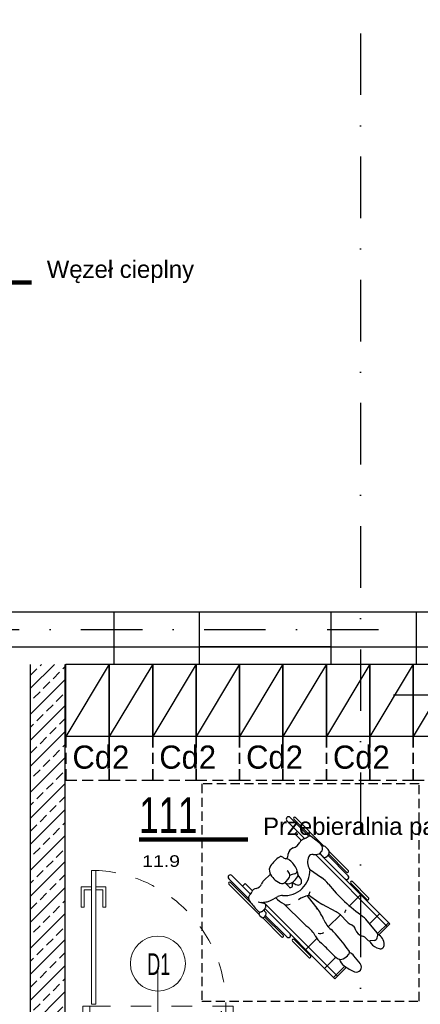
# Model space of a CAD drawing. Header units: millimetres. Extents: x 14495 to 271441, y -21035 to 2232.
# Tile 193 of 227: x 86230 to 86507, y 56 to 736. Entities that reach past the tile are written whole.
import ezdxf
from ezdxf.enums import TextEntityAlignment as Align

# ---------------------------------------------------------------- set-up
doc = ezdxf.new("R2010")
doc.units = ezdxf.units.MM
for name, pattern in [('DASHDOT', [1, 0.5, -0.25, 0, -0.25]), ('DASHED', [28.222222, 14.111111, -14.111111]), ('DASHED2', [9.525, 6.35, -3.175]), ('KRESKOWA2', [0.375, 0.25, -0.125])]:
    doc.linetypes.add(name, pattern=pattern)
for name, color, linetype in [('-- TECH  SYMBOLE', 1, 'Continuous'), ('-- TECH NIEPEŁNOSPRAWNI', 8, 'Continuous'), ('-- TECH SPRZĘT NIEPEŁN', 1, 'Continuous'), ('a-cienka', 8, 'Continuous'), ('A-POW-NR', 1, 'Continuous'), ('a_HATCH', 9, 'Continuous'), ('A_L_PRZEK', 3, 'Continuous'), ('A_OSIE', 252, 'DASHDOT'), ('A_PROJEKTOWANE', 3, 'Continuous'), ('TRE_w_meble_medic_aranzacja', 1, 'Continuous')]:
    doc.layers.add(name, color=color, linetype=linetype)
doc.layers.add('A-POW', color=2, linetype='Continuous', plot=False)
doc.layers.add('A_Stolarka_drzwi', color=1, linetype='Continuous', lineweight=9)
doc.layers.add('M_drzwi', color=1, linetype='Continuous', lineweight=5)
doc.styles.add('arial-tab', font='arial.ttf')
doc.styles.add('ARIAL1_2', font='arial.ttf', dxfattribs={"width": 1.2})
doc.styles.add('arialce', font='ARIALN.TTF')
doc.styles.add('cent', font='swissel.ttf')
doc.styles.add('cg', font='GOTHIC.TTF')
doc.styles.add('ROMANS', font='romans', dxfattribs={"width": 0.6})
doc.styles.add('switz721ltexbt', font='swissel.ttf')

# ---------------------------------------------------------------- blocks, each defined once
blk = doc.blocks.new('POW')
at = {"const_width": 5}
blk.add_lwpolyline([(125.3, 0), (0, 0)], dxfattribs=at)
at = {"style": 'switz721ltexbt'}
blk.add_attdef('001', (-1.8, 12.3), '', height=41.2, dxfattribs=at)
blk = doc.blocks.new('SSCVCFDSS')
blk.add_line((0, 50.02), (0, 0))
blk.add_circle((0, -19), 19)
at = {"style": 'ROMANS', "text_generation_flag": 4, "width": 0.6}
blk.add_attdef('FD1-8', text='', height=13, rotation=270, dxfattribs=at).set_placement((6.15, 55.19), align=Align.RIGHT)
for tag, p in [('90', (-8.71, 25.47)), ('200', (8.16, 25.47))]:
    blk.add_attdef(tag, text='', height=13, rotation=270, dxfattribs=at).set_placement(p, align=Align.MIDDLE)
blk.add_attdef('AL6C', text='', height=13, dxfattribs=at).set_placement((-0.56, -18.64), align=Align.MIDDLE)
blk = doc.blocks.new('DRZWI Z OSCIEZNICA NIEOKALAJACA 90')
at = {"linetype": 'DASHED'}
for p, q in [((-12, 5), (-12, 99)), ((0, 5), (0, 99))]:
    blk.add_line(p, q, dxfattribs=at)
at = {"ltscale": 0.05}
blk.add_line((-39.5, 52), (25.59, 52), dxfattribs=at)
for points in [[(-12, 99), (-12, 104), (0, 104), (0, 99)], [(93.91, 9.01), (1.43, 9.01), (1.43, 6.01), (93.91, 6.01)], [(-12, 0), (-12, 5), (0, 5), (0, 0)]]:
    blk.add_lwpolyline(points, close=True)
for points in [[(82.48, 9.01), (82.48, 16.01), (68.48, 16.01), (68.48, 14.01), (80.48, 14.01), (80.48, 9.01)], [(82.48, 6.01), (82.48, -0.99), (68.48, -0.99), (68.48, 1.01), (80.48, 1.01), (80.48, 6.01)]]:
    blk.add_lwpolyline(points)
at = {"linetype": 'DASHED'}
blk.add_arc((0, 5), 94, 2.44751, 90, dxfattribs=at)
blk = doc.blocks.new('*U1998')
at = {"color": 1, "linetype": 'KRESKOWA2', "ltscale": 30}
blk.add_lwpolyline([(-20, 50), (-20, 80), (10, 80), (10, 50)], close=True, dxfattribs=at)
at = {"color": 2}
blk.add_lwpolyline([(10, 0), (10, 50), (-20, 50), (-20, 0)], close=True, dxfattribs=at)
at = {"color": 1}
blk.add_lwpolyline([(10, 0), (-20, 50)], dxfattribs=at)
blk = doc.blocks.new('niepełnosprawny')
at = {"layer": '-- TECH SPRZĘT NIEPEŁN', "color": 8, "linetype": 'DASHED2'}
blk.add_lwpolyline([(0, 0), (150, 0), (150, 150), (0, 150)], close=True, dxfattribs=at)
at = {"color": 252}
for p, q in [((50.55, 83.75), (96.73, 129.8)), ((104.29, 122.22), (96.73, 129.8)), ((48.81, 78.49), (98.5, 128.03)), ((96.56, 115.8), (89.65, 122.74)), ((103.44, 121.4), (95.9, 128.97)), ((102.89, 121.08), (93.5, 113.25)), ((106.38, 121.06), (104.56, 121.48)), ((108.08, 119.1), (108.33, 116.21)), ((67.44, 104.01), (78.65, 115.18)), ((68.64, 102.8), (79.85, 113.97)), ((76.53, 109.66), (84.24, 101.92)), ((124.41, 109.47), (118.88, 105.04)), ((46.67, 87.92), (59.79, 101)), ((48.59, 87.63), (60.89, 99.89)), ((49.48, 87.1), (63.48, 101.06)), ((90.52, 95.62), (98.8, 87.32)), ((95.34, 100.38), (90.54, 95.64)), ((125.99, 98.78), (133.76, 90.99)), ((126.68, 99.76), (134.59, 91.82)), ((81.65, 42.57), (132.83, 93.59)), ((88.32, 92.66), (83.28, 83.24)), ((86.14, 43.52), (134.59, 91.82)), ((119.74, 92.55), (127.51, 84.76)), ((23.27, 64.59), (42.97, 84.23)), ((41.51, 81.82), (36.44, 75.54)), ((45.28, 87.25), (43.68, 85.63)), ((48.38, 81.59), (49.73, 82.94)), ((58.81, 74.31), (64.73, 82.64)), ((24.38, 63.49), (36.36, 75.44)), ((76.71, 73.72), (81.8, 80.85)), ((77.24, 72.74), (86.69, 80.08)), ((106.69, 79.4), (114.39, 71.68)), ((107.51, 63.82), (118.72, 74.99)), ((23.2, 60.9), (36.17, 73.83)), ((25.41, 58.69), (37.73, 70.97)), ((34.45, 64.17), (39.01, 68.72)), ((82.76, 56.53), (96.49, 70.37)), ((108.71, 62.61), (119.92, 73.79)), ((34.45, 64.17), (32.68, 65.94)), ((60.48, 65.72), (62.59, 66.34)), ((66.1, 64.6), (64.24, 66.03)), ((66.22, 64.49), (67.8, 62.74)), ((68.33, 62.01), (69.79, 62.52)), ((67.59, 58), (65.78, 59.63)), ((68.36, 57.02), (68.78, 58.58)), ((68.57, 57.8), (71.18, 60.21)), ((91.02, 43.97), (105.75, 58.66)), ((91.79, 43.32), (104.58, 56.07)), ((92.39, 41.72), (105.68, 54.97)), ((62.36, 47.32), (66.88, 42.58)), ((81.37, 38.77), (82.34, 42.64)), ((81.85, 40.7), (81.48, 44.24)), ((81.79, 41.32), (81.96, 41.14)), ((92.27, 41.46), (91.49, 40.32)), ((68.06, 19.67), (82.57, 34.13)), ((68.78, 29.74), (73.88, 34.82)), ((69.17, 18.56), (90.42, 39.75)), ((90.63, 39.78), (89.62, 39.63)), ((63.27, 20.71), (76.18, 33.59)), ((65.48, 18.5), (79.33, 32.31)), ((68.78, 29.74), (70.54, 27.97))]:
    blk.add_line(p, q, dxfattribs=at)
for centre, radius, start, end in [((111.33, 117.6), 8.42, 92.08012, 152.31761), ((102.55, 125.67), 11.71, 309.80761, 344.08732), ((111.13, 123.23), 2.79, 344.08732, 92.08012), ((104.13, 119.6), 1.93, 77.01032, 129.8071), ((105.88, 118.9), 2.21, 4.98343, 77.01032), ((105.9, 115.99), 2.44, 304.79178, 4.98343), ((107.45, 119.78), 4.04, 282.63604, 309.80761), ((-7.73, 182.16), 122.05, 309.07613, 324.40364), ((79.25, 114.58), 0.85, 314.91418, 134.91418), ((100.85, 104.43), 11.48, 129.8071, 144.40364), ((99.03, 112.19), 6.25, 286.02488, 346.99885), ((110.36, 109.57), 5.38, 124.79178, 166.99885), ((126.57, 106.78), 3.45, 336.88335, 128.67686), ((68.04, 103.4), 0.85, 134.91418, 314.91418), ((88.21, 107.59), 10.14, 314.66024, 335.04139), ((102.23, 101.07), 5.32, 106.02488, 155.04139), ((124.41, 98.13), 8.85, 128.67686, 154.46345), ((97.6, 119.15), 34.95, 323.17522, 336.88335), ((60.34, 100.44), 0.781, 314.91418, 134.91418), ((64.58, 99.95), 1.56, 314.91418, 134.91418), ((89.04, 101.08), 2.52, 214.29127, 270.22754), ((99.28, 86.8), 12.43, 134.66024, 151.85869), ((249.89, -78.93), 225.21, 126.75321, 130.49717), ((116.44, 99.76), 2.19, 46.20224, 126.75321), ((107.46, 90.39), 15.16, 28.39645, 46.20224), ((117.64, 95.9), 3.59, 329.74965, 28.39645), ((118.44, 103.54), 8.91, 287.5671, 323.17522), ((87.4, 100.04), 17.08, 292.3021, 320.97017), ((118.76, 74.62), 23.29, 130.49717, 140.97017), ((160.39, 39.43), 66.23, 131.21661, 139.41173), ((103.91, 103.91), 19.48, 311.21661, 329.74965), ((44.6, 79.33), 3.97, 23.05759, 141.08794), ((45.49, 83.83), 2.56, 135.2876, 199.01047), ((46.91, 85.64), 2.29, 95.91237, 135.2876), ((47.07, 84.08), 3.86, 21.62132, 95.91237), ((51.53, 79.78), 3.63, 119.32322, 158.59706), ((48.74, 84.75), 2.06, 299.32322, 21.62132), ((84.46, 68.62), 24.2, 129.07613, 144.59912), ((64.04, 93.53), 21.81, 324.48977, 331.85869), ((105.55, 55.79), 30.75, 112.3021, 130.58215), ((98.17, 81.67), 5.1, 343.60718, 29.25003), ((95.54, 94.99), 19.16, 299.08405, 319.41173), ((37.8, 74.45), 1.75, 141.08794, 213.46714), ((41.65, 78.08), 7.18, 349.46271, 23.05759), ((51.38, 76.27), 2.72, 169.46271, 244.85859), ((114.36, 61.15), 19.56, 119.08405, 142.3635), ((119.32, 74.39), 0.85, 314.91418, 134.91418), ((21.26, 63.51), 18.09, 22.06272, 33.46714), ((42.99, 72.32), 5.36, 202.06272, 241.48362), ((54.05, 81.97), 9.02, 244.85859, 301.85935), ((59.57, 57.07), 17.61, 355.5754, 91.59996), ((70.78, 58.8), 10.8, 113.38218, 135.15225), ((67.46, 66.49), 2.42, 342.20914, 113.38218), ((82.24, 90.41), 17.58, 244.2845, 252.73045), ((94.58, 77.41), 17.97, 192.18819, 216.13373), ((75.87, 90.84), 29.05, 315.22621, 322.3635), ((23.83, 64.04), 0.781, 134.91418, 314.91418), ((36.54, 60.45), 8.14, 18.43079, 61.48362), ((48.96, 64.59), 4.95, 198.43079, 262.43639), ((66.49, 49.45), 17.71, 114.50055, 141.32408), ((60.04, 63.6), 2.17, 14.08424, 114.50055), ((97.1, 72.89), 36.04, 194.08424, 199.79898), ((63.11, 64.55), 1.86, 52.43731, 106.28539), ((65.53, 63.87), 0.929, 42.01996, 52.43731), ((64.49, 59.76), 4.45, 344.63926, 42.01996), ((61.22, 68.49), 8.97, 318.62175, 342.20914), ((70.25, 61.22), 1.38, 312.74136, 109.1452), ((104.65, 59.76), 1.56, 314.91418, 134.91418), ((108.11, 63.22), 0.85, 134.91418, 314.91418), ((24.3, 59.8), 1.56, 134.91418, 314.91418), ((46.78, 48.12), 11.66, 64.63985, 82.43639), ((52.03, 54.54), 1.84, 135.86772, 215.1309), ((48.23, 58.22), 3.45, 315.86772, 356.24313), ((56.18, 57.7), 4.51, 141.32408, 176.24313), ((63.24, 57.1), 3.58, 44.91418, 150.35184), ((65.2, 55.34), 3.58, 337.28809, 47.94867), ((82.68, 55.29), 5.58, 175.5754, 210.55823), ((62.59, 66.81), 22.64, 315.48401, 332.98863), ((78.06, 58.83), 5.46, 340.01907, 23.74165), ((105.13, 55.52), 0.781, 314.91418, 134.91418), ((70.93, 67.84), 24.94, 215.1309, 234.95846), ((56.31, 59.06), 13.21, 293.04769, 337.28809), ((39.97, 30.07), 44.02, 20.73135, 30.55823), ((59.51, 51.55), 5.05, 234.95846, 293.04769), ((70.93, 46.43), 5.58, 223.63329, 251.37717), ((67.69, 36.81), 4.56, 8.04568, 71.37717), ((75.82, 43.64), 5.69, 6.0149, 20.73135), ((84.4, 42.12), 2.13, 59.26703, 165.94326), ((81.38, 37.04), 8.04, 31.20323, 59.26703), ((86.67, 45.33), 2.41, 274.40357, 322.74072), ((86.68, 40.25), 1.84, 314.20948, 31.20323), ((89.64, 43.07), 1.32, 82.69415, 142.74072), ((89.4, 41.25), 3.15, 19.32062, 82.69415), ((91.5, 41.99), 0.934, 325.61322, 19.32062), ((75.93, 37.98), 3.76, 188.04568, 250.12907), ((72.79, 29.3), 5.46, 41.141, 70.12907), ((31.71, 96.75), 80.67, 308.45986, 314.20948), ((89.46, 40.71), 1.1, 211.33272, 278.71916), ((90.44, 41.04), 1.28, 278.71916, 325.61322), ((78.49, 34.28), 2.1, 221.141, 280.32649), ((77.64, 38.93), 6.83, 280.32649, 308.45986), ((64.37, 19.61), 1.56, 134.91418, 314.91418), ((68.61, 19.12), 0.781, 134.91418, 314.91418)]:
    blk.add_arc(centre, radius, start, end, dxfattribs=at)

msp = doc.modelspace()

# ---------------------------------------------------------------- hatches: boundary and pattern name
at = {"layer": 'a_HATCH', "linetype": 'Continuous', "lineweight": 13}
h = msp.add_hatch(dxfattribs=at)
h.set_pattern_fill('ANSI33', color=256, scale=2, style=0)
h.set_pattern_definition([(45, (-1396.247, 0.158), (-8.9802561, 8.9802561), []), (45, (-1387.267, 0.158), (-8.9802561, 8.9802561), [6.35, -3.175])])
h.paths.add_polyline_path([(86237.72, 290.68), (86237.72, -267.26), (86571.58, -267.26), (86571.58, -243.26), (86384.63, -243.26), (86384.63, -253.26), (86374.63, -253.26), (86374.63, -243.26), (86261.72, -243.26), (86261.72, 290.68)])

# ---------------------------------------------------------------- linework, layer by layer
at = {"layer": 'a-cienka'}
for p, q in [((86295.29, 326.74), (86295.29, 290.74)), ((86354.29, 326.74), (86354.29, 290.74)), ((86445.29, 326.74), (86445.29, 290.74)), ((86504.29, 326.74), (86504.29, 290.74)), ((86399.79, 302.68), (86271.65, 302.68)), ((86568.29, 302.68), (86399.79, 302.68))]:
    msp.add_line(p, q, dxfattribs=at)
for points in [[(86271.65, 302.68), (86204.29, 302.68)], [(86445.37, 302.74), (86354.29, 302.74)]]:
    msp.add_lwpolyline(points, dxfattribs=at)
at = {"layer": 'A_L_PRZEK'}
for p, q in [((86237.79, -267.26), (86237.79, 290.74)), ((86261.79, -243.26), (86261.79, 290.74))]:
    msp.add_line(p, q, dxfattribs=at)
at = {"layer": 'A_OSIE', "ltscale": 85}
for p, q in [((86465.76, 2088.19), (86465.76, -586.42)), ((82272.89, 314.74), (86478.26, 314.74)), ((86488.51, 269.58), (88203.48, 269.58)), ((86488.51, 269.58), (88203.48, 269.58))]:
    msp.add_line(p, q, dxfattribs=at)
at = {"layer": 'A_PROJEKTOWANE'}
for p, q in [((86399.79, 326.68), (86271.65, 326.68)), ((86295.29, 326.74), (86295.29, 290.74)), ((86354.29, 326.74), (86295.37, 326.74)), ((86354.29, 326.74), (86354.29, 290.74)), ((86354.29, 326.74), (86354.29, 290.74)), ((86354.29, 326.74), (86354.29, 290.74)), ((86544.29, 326.68), (86399.79, 326.68)), ((86445.29, 326.74), (86445.29, 290.74)), ((86504.29, 326.74), (86445.37, 326.74)), ((86504.29, 326.74), (86504.29, 290.74)), ((86504.29, 326.74), (86504.29, 290.74)), ((86504.29, 326.74), (86504.29, 290.74))]:
    msp.add_line(p, q, dxfattribs=at)
for points in [[(86271.65, 326.68), (86204.29, 326.68)], [(86445.37, 326.74), (86354.29, 326.74)]]:
    msp.add_lwpolyline(points, dxfattribs=at)

# ---------------------------------------------------------------- block references
at = {"layer": '-- TECH NIEPEŁNOSPRAWNI', "rotation": 270.003930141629}
msp.add_blockref('niepełnosprawny', (86356.22, 208.14), dxfattribs=at)
at = {"layer": 'A-POW-NR'}
ref = msp.add_blockref('POW', (86163.31, 554.49), dxfattribs=dict(at, xscale=0.6, yscale=0.6, zscale=0.6))
ref.add_attrib('88,88', '26.8', dxfattribs={"layer": 'A-POW', "height": 8, "style": 'ARIAL1_2', "width": 1.2}).set_placement((86191.53, 535.64), align=Align.RIGHT)
ref.add_attrib('POKOJ', 'Węzeł cieplny', (86248.98, 557.7), dxfattribs={"layer": 'A-POW', "height": 12, "style": 'arialce', "width": 1.2})
ref.add_attrib('001', '117', (86163.31, 559.01), dxfattribs={"layer": '0', "height": 24.71, "style": 'switz721ltexbt', "width": 0.7})
ref = msp.add_blockref('POW', (86312.82, 169.7), dxfattribs=dict(at, xscale=0.6, yscale=0.6, zscale=0.6))
ref.add_attrib('88,88', '11.9', dxfattribs={"layer": 'A-POW', "height": 8, "style": 'ARIAL1_2', "width": 1.2}).set_placement((86341.04, 150.85), align=Align.RIGHT)
ref.add_attrib('POKOJ', 'Przebieralnia pacjentów rehabilitacji', (86398.5, 172.91), dxfattribs={"layer": 'A-POW', "height": 12, "style": 'arialce', "width": 1.2})
ref.add_attrib('001', '111', (86312.82, 174.22), dxfattribs={"layer": '0', "height": 24.71, "style": 'switz721ltexbt', "width": 0.7})
ref = msp.add_blockref('POW', (86373.26, -188.35), dxfattribs=dict(at, xscale=0.6, yscale=0.6, zscale=0.6, rotation=90))
ref.add_attrib('88,88', '7,0', dxfattribs={"layer": 'A-POW', "height": 12, "rotation": 90, "style": 'ARIAL1_2', "width": 1.2}).set_placement((86392.11, -160.13), align=Align.RIGHT)
ref.add_attrib('POKOJ', 'Łaz. pacj.-umywalnia', (86370.05, -102.68), dxfattribs={"layer": 'A-POW', "height": 12, "rotation": 90, "style": 'arialce', "width": 1.2})
ref.add_attrib('001', '112', (86368.75, -188.35), dxfattribs={"layer": '0', "height": 24.71, "rotation": 90, "style": 'switz721ltexbt', "width": 0.7})
at = {"layer": 'A_Stolarka_drzwi', "xscale": -1, "rotation": 270.0000000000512}
msp.add_blockref('DRZWI Z OSCIEZNICA NIEOKALAJACA 90', (86273.79, 54.52), dxfattribs=at)
at = {"layer": 'M_drzwi'}
ref = msp.add_blockref('SSCVCFDSS', (86325.79, 65.03), dxfattribs=dict(at, rotation=180))
ref.add_attrib('90', '210', dxfattribs={"layer": '0', "height": 15, "rotation": 90, "style": 'cent', "width": 0.6}).set_placement((86334.5, 39.56), align=Align.MIDDLE)
ref.add_attrib('200', '90', dxfattribs={"layer": '0', "height": 15, "rotation": 90, "style": 'cent', "width": 0.6}).set_placement((86317.64, 39.56), align=Align.MIDDLE)
ref.add_attrib('AL6C', 'D1', dxfattribs={"layer": '0', "height": 15, "style": 'arial-tab', "width": 0.6}).set_placement((86326.35, 83.67), align=Align.MIDDLE)
at = {"layer": 'TRE_w_meble_medic_aranzacja', "xscale": -1, "rotation": 180}
for p in [(86282.19, 290.83), (86282.19, 290.83), (86312.19, 290.83), (86312.19, 290.83), (86342.19, 290.82), (86342.19, 290.82), (86372.19, 290.82), (86372.19, 290.82), (86402.19, 290.82), (86402.19, 290.82), (86432.19, 290.82), (86432.19, 290.82), (86462.19, 290.82), (86462.19, 290.82), (86492.19, 290.82), (86492.19, 290.82), (86522.19, 290.81), (86522.19, 290.81)]:
    msp.add_blockref('*U1998', p, dxfattribs=at)

# ---------------------------------------------------------------- texts
at = {"layer": '-- TECH  SYMBOLE', "color": 1, "style": 'cg'}
for p in [(86266.73, 218.65), (86266.73, 218.65), (86326.73, 218.65), (86326.73, 218.65), (86386.73, 218.65), (86386.73, 218.65), (86446.73, 218.64), (86446.73, 218.64)]:
    msp.add_text('Cd2', height=16, dxfattribs=at).set_placement(p)

doc.saveas('drawing.dxf')
